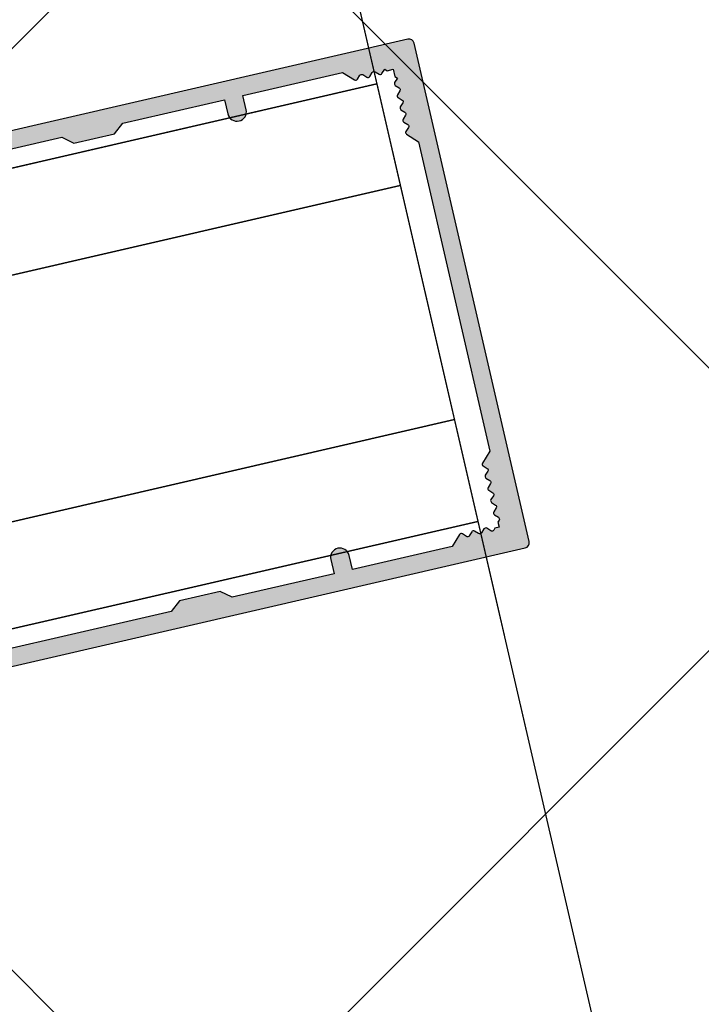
# Model space of a CAD drawing. Header units: centimetres. Extents: x -15121 to 17422, y -60492 to 0.
# Tile 33 of 256: x 1208.37 to 1214.9, y -30450.34 to -30440.92. Entities that reach past the tile are written whole.
import ezdxf

# ---------------------------------------------------------------- set-up
doc = ezdxf.new("R2010")
doc.units = ezdxf.units.CM
doc.header["$LTSCALE"] = 60
doc.linetypes.add('0', pattern=[0])
for name, color, linetype in [('AIKA sufity podwieszane', 8, 'Continuous'), ('AIKA wymiarowanie ogólne rzut2', 7, 'Continuous'), ('BSP podkonstrukcja', 8, 'Continuous'), ('RI-HATCH-P', 253, 'Continuous'), ('RI-PROFILE', 8, 'Continuous')]:
    doc.layers.add(name, color=color, linetype=linetype)
doc.styles.add('wymiar', font='txt.shx', dxfattribs={"width": 0.6})
doc.dimstyles.new('Dwudziestka', dxfattribs={"dimtxt": 7, "dimasz": 0.7, "dimexe": 5, "dimexo": 0, "dimgap": 2.5, "dimtad": 1, "dimtoh": 1, "dimdec": 3, "dimrnd": 0.5, "dimdsep": 46, "dimtxsty": 'wymiar', "dimblk": 'znacznik', "dimcen": 0, "dimdle": 5, "dimse1": 1, "dimse2": 1, "dimclrd": 256, "dimclre": 256, "dimclrt": 256, "dimadec": 0, "dimazin": 0, "dimtfac": 0.4, "dimtdec": 3, "dimtix": 1, "dimtofl": 0, "dimtmove": 2, "dimatfit": 3, "dimldrblk": 'znacznik', "dimfxl": 1, "dimtolj": 1, "dimarcsym": 0})

# ---------------------------------------------------------------- blocks, each defined once
blk = doc.blocks.new('0342524b')
at = {"layer": 'RI-PROFILE'}
for points in [[(2.52899999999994, 2.825999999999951, -0.5780385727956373), (2.529999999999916, 3.172999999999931), (2.795999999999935, 3.325999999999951, 0.5790137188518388), (2.795000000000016, 3.671999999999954), (2.52899999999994, 3.825999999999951, -0.5780385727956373), (2.529999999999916, 4.172999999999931), (2.795999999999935, 4.325999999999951, 0.5790137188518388), (2.795000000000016, 4.671999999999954), (2.52899999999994, 4.825999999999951, -0.5780385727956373), (2.529999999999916, 5.172999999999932), (2.795999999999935, 5.325999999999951, 0.5790137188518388), (2.795000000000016, 5.671999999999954), (2.52899999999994, 5.825999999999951, -0.5780385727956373), (2.529999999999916, 6.172999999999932), (2.795999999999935, 6.325999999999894, 0.5790137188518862), (2.795000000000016, 6.672000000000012), (2.529999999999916, 6.824999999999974, -0.5780385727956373), (2.530999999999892, 7.171999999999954), (2.796999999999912, 7.324999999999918, 0.5790137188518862), (2.795999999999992, 7.671000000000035), (2.529999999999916, 7.825999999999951, -0.5780385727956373), (2.530999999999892, 8.172999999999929), (2.796999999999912, 8.325999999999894, 0.5790137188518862), (2.795999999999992, 8.672000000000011), (2.529999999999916, 8.825999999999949, -0.5780385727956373), (2.530999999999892, 9.172999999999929), (2.796999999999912, 9.325999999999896, 0.5790137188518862), (2.795999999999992, 9.672000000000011), (2.529999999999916, 9.824999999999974, -0.5780385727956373), (2.530999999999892, 10.17199999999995), (2.796999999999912, 10.32499999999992, 0.5790137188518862), (2.795999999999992, 10.67100000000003), (2.529999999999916, 10.82599999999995, -0.5780385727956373), (2.530999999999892, 11.17299999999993), (2.796999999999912, 11.32599999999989, 0.5790137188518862), (2.795999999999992, 11.67200000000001), (2.529999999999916, 11.82599999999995, -0.5780385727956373), (2.530999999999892, 12.17299999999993), (2.796999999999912, 12.32599999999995, 0.2678428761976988), (2.896670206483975, 12.49871298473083), (2.896670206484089, 12.99999999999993, 0.414213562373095), (1.896670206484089, 13.99999999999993), (-1.905000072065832, 13.99999999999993, 0.414213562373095), (-2.905000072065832, 12.99999999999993), (-2.905000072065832, 12.88472731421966), (-2.538999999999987, 12.67399999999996, -0.5763692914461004), (-2.538999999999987, 12.32699999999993), (-2.805000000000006, 12.17299999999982, 0.5763692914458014), (-2.805000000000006, 11.82599999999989), (-2.538999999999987, 11.67299999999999, -0.5763692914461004), (-2.538999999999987, 11.32599999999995), (-2.805000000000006, 11.17299999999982, 0.5763692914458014), (-2.805000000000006, 10.82599999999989), (-2.538999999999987, 10.67299999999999, -0.5763692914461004), (-2.538999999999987, 10.32599999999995), (-2.805000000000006, 10.17299999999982, 0.5763692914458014), (-2.805000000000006, 9.825999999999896), (-2.538999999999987, 9.672999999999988, -0.5763692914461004), (-2.538999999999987, 9.325999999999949), (-2.805000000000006, 9.172999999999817, 0.5763692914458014), (-2.805000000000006, 8.825999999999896), (-2.538999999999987, 8.672999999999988, -0.5763692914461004), (-2.538999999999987, 8.32599999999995), (-2.805000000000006, 8.172999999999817, 0.5763692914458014), (-2.805000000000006, 7.825999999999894), (-2.538999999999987, 7.672999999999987, -0.5763692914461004), (-2.538999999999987, 7.325999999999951), (-2.805000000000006, 7.172999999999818, 0.5763692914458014), (-2.805000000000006, 6.825999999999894), (-2.538999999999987, 6.672999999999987, -0.5763692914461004), (-2.538999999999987, 6.325999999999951), (-2.805000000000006, 6.172999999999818, 0.5763692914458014), (-2.805000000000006, 5.825999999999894), (-2.538999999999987, 5.672999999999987, -0.5763692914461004), (-2.538999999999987, 5.325999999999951), (-2.805000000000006, 5.172999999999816, 0.5763692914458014), (-2.805000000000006, 4.825999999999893), (-2.538999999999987, 4.672999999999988, -0.5763692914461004), (-2.538999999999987, 4.325999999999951), (-2.805000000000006, 4.172999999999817, 0.5763692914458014), (-2.805000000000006, 3.825999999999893), (-2.538999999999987, 3.672999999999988, -0.5763692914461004), (-2.538999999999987, 3.325999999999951), (-2.805000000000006, 3.172999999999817, 0.5763692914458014), (-2.805000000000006, 2.825999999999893), (-2.538999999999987, 2.672999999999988, -0.5763692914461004), (-2.538999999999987, 2.325999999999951), (-2.805000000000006, 2.172999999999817, 0.5763692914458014), (-2.805000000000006, 1.825999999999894), (-2.538999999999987, 1.672999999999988, -0.5763692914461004), (-2.538999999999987, 1.325999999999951), (-2.805000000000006, 1.172999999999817, 0.5763692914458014), (-2.805000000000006, 0.8259999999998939), (-2.538999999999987, 0.6729999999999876, -0.5763692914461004), (-2.538999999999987, 0.3259999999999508), (-2.90500000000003, 0.114999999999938), (-2.90500000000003, -7.11e-14), (-4.600000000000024, -7.11e-14, -0.414213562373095), (-5.100000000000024, 0.4999999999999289), (-5.100000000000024, 14.14999999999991), (-15.5, 14.14999999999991), (-15.5, 12.54999999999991), (-14, 12.54999999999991), (-13.99999999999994, 11.64999999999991, -0.414213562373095), (-14.49999999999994, 11.14999999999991), (-17.26915163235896, 11.14999999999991), (-17.67315163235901, 11.84999999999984, -0.5775199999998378), (-17.50015163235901, 12.14999999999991), (-16.69999999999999, 12.14999999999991), (-16.69999999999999, 14.14999999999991), (-23.69999999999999, 14.14999999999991), (-23.69999999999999, 12.14999999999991), (-22.89984836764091, 12.14999999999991, -0.5775199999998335), (-22.72684836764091, 11.84999999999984), (-23.13084836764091, 11.14999999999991), (-24.5, 11.14999999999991, -0.4142000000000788), (-25, 11.64999999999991), (-24.99999999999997, 119.8499999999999, -0.4141999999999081), (-24.49999999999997, 120.3499999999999), (24.50000000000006, 120.3499999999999, -0.414199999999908), (25.00000000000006, 119.8499999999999), (25, 11.64999999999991, -0.4142000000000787), (24.5, 11.14999999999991), (23.13084836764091, 11.14999999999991), (22.72684836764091, 11.84999999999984, -0.5775199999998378), (22.89984836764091, 12.14999999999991), (23.69999999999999, 12.14999999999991), (23.69999999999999, 14.14999999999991), (16.69999999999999, 14.14999999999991), (16.69999999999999, 12.14999999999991), (17.50015163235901, 12.14999999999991, -0.5775199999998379), (17.67315163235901, 11.84999999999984), (17.26915163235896, 11.14999999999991), (14.49999999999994, 11.14999999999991, -0.414213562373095), (13.99999999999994, 11.64999999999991), (14, 12.54999999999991), (15.5, 12.54999999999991), (15.5, 14.14999999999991), (5.099999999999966, 14.14999999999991), (5.099999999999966, 0.4999999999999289, -0.414213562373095), (4.599999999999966, -7.11e-14), (2.894999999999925, -7.11e-14), (2.894999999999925, 0.6139999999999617), (2.52899999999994, 0.8259999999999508, -0.5780385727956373), (2.529999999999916, 1.172999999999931), (2.795999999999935, 1.325999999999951, 0.5790137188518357), (2.795000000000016, 1.671999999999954), (2.52899999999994, 1.825999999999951, -0.5780385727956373), (2.529999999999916, 2.172999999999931), (2.795999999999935, 2.325999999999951, 0.5790137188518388), (2.795000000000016, 2.672000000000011)], [(-21.84142135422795, 118.0085786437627), (-21.99999999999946, 117.85), (-22.49999999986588, 117.85), (-22.49999999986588, 117.449999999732), (-22.65857864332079, 117.2914213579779, 0.4142135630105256), (-22.65857864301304, 117.0085786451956), (-22.34142135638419, 116.6914213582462, -0.4142135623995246), (-22.34142135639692, 116.4085786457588), (-22.6585786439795, 116.0914213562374, 0.4142135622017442), (-22.65857864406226, 115.8085786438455), (-22.34142135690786, 115.4914213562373, -0.4142135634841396), (-22.34142135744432, 115.2085786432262), (-22.65857864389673, 114.8914213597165, 0.4142135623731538), (-22.65857864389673, 114.608578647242), (-22.3414213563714, 114.2914213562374, -0.4142135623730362), (-22.3414213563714, 114.0085786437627), (-23.29999999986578, 113.05), (-23.29999999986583, 103.2499999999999), (-21.89999999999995, 103.2499999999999, -0.9994442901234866), (-21.89900000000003, 101.45), (-23.29999999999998, 101.4499999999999), (-23.29999999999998, 91.44999999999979), (-22.5, 90.44999999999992), (-22.5, 86.44999999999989), (-23.29999999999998, 85.44999999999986), (-23.30000000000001, 31.99999999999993), (-22.50000000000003, 30.99999999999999), (-22.50000000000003, 26.99999999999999), (-23.30000000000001, 25.99999999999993), (-23.30000000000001, 15.99999999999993), (23.30000000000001, 15.99999999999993), (23.30000000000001, 25.99999999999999), (22.5, 26.99999999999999), (22.5, 30.99999999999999), (23.30000000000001, 31.99999999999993), (23.30000000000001, 85.44999999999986), (22.50000000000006, 86.44999999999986), (22.50000000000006, 90.44999999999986), (23.30000000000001, 91.44999999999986), (23.30000000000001, 101.4499999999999), (21.89900000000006, 101.4499999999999, -0.9994442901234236), (21.90000000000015, 103.2499999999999), (23.30000000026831, 103.2499999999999), (23.3000000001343, 113.0499999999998), (22.34142135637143, 114.0085786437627, -0.4142135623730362), (22.34142135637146, 114.2914213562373), (22.65857864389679, 114.6085786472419, 0.4142135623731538), (22.65857864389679, 114.8914213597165), (22.34142135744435, 115.2085786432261, -0.4142135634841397), (22.34142135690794, 115.4914213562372), (22.65857864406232, 115.8085786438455, 0.4142135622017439), (22.65857864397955, 116.0914213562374), (22.34142135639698, 116.4085786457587, -0.4142135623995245), (22.34142135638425, 116.6914213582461), (22.70000000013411, 117.05), (22.50000000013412, 117.25), (22.50000000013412, 117.85), (21.79999999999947, 117.85), (21.59999999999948, 118.05), (21.24142135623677, 117.6914213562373, -0.414213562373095), (20.95857864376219, 117.6914213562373), (20.64142135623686, 118.0085786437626, 0.4142135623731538), (20.35857864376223, 118.0085786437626), (20.04142135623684, 117.6914213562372, -0.4142135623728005), (19.75857864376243, 117.6914213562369), (19.44142135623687, 118.0085786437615, 0.4142135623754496), (19.15857864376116, 118.0085786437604), (18.84142135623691, 117.6914213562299, -0.4142135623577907), (18.55857864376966, 117.6914213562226), (18.24142135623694, 118.0085786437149, 0.4142135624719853), (17.95857864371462, 118.0085786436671), (17.64142135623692, 117.6914213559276, -0.4142135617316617), (17.35857864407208, 117.6914213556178), (17.04142135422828, 118.0085786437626, 0.4142135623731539), (16.7585786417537, 118.0085786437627), (16.44142135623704, 117.6914213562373, -0.414213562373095), (16.15857864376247, 117.6914213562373), (15.19999999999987, 118.6499999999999), (-15.19999999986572, 118.6499999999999), (-16.15857864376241, 117.6914213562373, -0.414213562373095), (-16.44142135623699, 117.6914213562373), (-16.75857864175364, 118.0085786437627, 0.414213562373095), (-17.04142135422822, 118.0085786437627), (-17.35857864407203, 117.6914213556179, -0.4142135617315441), (-17.64142135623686, 117.6914213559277), (-17.95857864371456, 118.0085786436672, 0.4142135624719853), (-18.24142135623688, 118.0085786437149), (-18.55857864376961, 117.6914213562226, -0.4142135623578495), (-18.84142135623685, 117.69142135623), (-19.1585786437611, 118.0085786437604, 0.4142135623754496), (-19.44142135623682, 118.0085786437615), (-19.75857864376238, 117.691421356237, -0.414213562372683), (-20.04142135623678, 117.6914213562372), (-20.35857864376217, 118.0085786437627, 0.4142135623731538), (-20.6414213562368, 118.0085786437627), (-20.95857864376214, 117.6914213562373, -0.414213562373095), (-21.24142135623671, 117.6914213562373), (-21.55857864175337, 118.0085786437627, 0.414213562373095)]]:
    blk.add_lwpolyline(points, format="xyb", close=True, dxfattribs=at)
blk = doc.blocks.new('0342524')
at = {"layer": 'RI-HATCH-P'}
h = blk.add_hatch(color=256, dxfattribs=at)
edge = h.paths.add_edge_path()
edge.add_arc((2.629431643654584, 2.999212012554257), 0.2002221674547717, 119.77574523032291, 239.8940206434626, ccw=False)
edge.add_line((2.529999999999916, 3.172999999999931), (2.795999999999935, 3.325999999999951))
edge.add_arc((2.696192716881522, 3.498712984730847), 0.1994774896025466, 300.0227342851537, 60.30845426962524)
edge.add_line((2.795000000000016, 3.671999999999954), (2.52899999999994, 3.825999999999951))
edge.add_arc((2.629431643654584, 3.999212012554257), 0.2002221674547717, 119.77574523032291, 239.8940206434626, ccw=False)
edge.add_line((2.529999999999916, 4.172999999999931), (2.795999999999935, 4.325999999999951))
edge.add_arc((2.696192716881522, 4.498712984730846), 0.1994774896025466, 300.0227342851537, 60.30845426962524)
edge.add_line((2.795000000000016, 4.671999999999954), (2.52899999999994, 4.825999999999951))
edge.add_arc((2.629431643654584, 4.999212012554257), 0.2002221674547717, 119.77574523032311, 239.89402064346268, ccw=False)
edge.add_line((2.529999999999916, 5.172999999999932), (2.795999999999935, 5.325999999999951))
edge.add_arc((2.696192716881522, 5.498712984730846), 0.1994774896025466, 300.0227342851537, 60.30845426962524)
edge.add_line((2.795000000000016, 5.671999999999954), (2.52899999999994, 5.825999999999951))
edge.add_arc((2.629431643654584, 5.999212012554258), 0.2002221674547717, 119.77574523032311, 239.89402064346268, ccw=False)
edge.add_line((2.529999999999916, 6.172999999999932), (2.795999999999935, 6.325999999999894))
edge.add_arc((2.696192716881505, 6.498712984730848), 0.1994774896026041, 300.0227342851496, 60.30845426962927)
edge.add_line((2.795000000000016, 6.672000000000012), (2.529999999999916, 6.824999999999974))
edge.add_arc((2.630431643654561, 6.998212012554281), 0.2002221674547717, 119.77574523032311, 239.89402064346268, ccw=False)
edge.add_line((2.530999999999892, 7.171999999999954), (2.796999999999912, 7.324999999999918))
edge.add_arc((2.697192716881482, 7.497712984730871), 0.1994774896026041, 300.0227342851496, 60.30845426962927)
edge.add_line((2.795999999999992, 7.671000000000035), (2.529999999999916, 7.825999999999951))
edge.add_arc((2.630431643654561, 7.999212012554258), 0.2002221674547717, 119.77574523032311, 239.89402064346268, ccw=False)
edge.add_line((2.530999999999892, 8.172999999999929), (2.796999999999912, 8.325999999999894))
edge.add_arc((2.697192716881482, 8.498712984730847), 0.1994774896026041, 300.0227342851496, 60.30845426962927)
edge.add_line((2.795999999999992, 8.672000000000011), (2.529999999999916, 8.825999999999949))
edge.add_arc((2.630431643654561, 8.999212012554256), 0.2002221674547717, 119.7757452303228, 239.8940206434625, ccw=False)
edge.add_line((2.530999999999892, 9.172999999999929), (2.796999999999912, 9.325999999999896))
edge.add_arc((2.697192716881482, 9.498712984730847), 0.1994774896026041, 300.0227342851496, 60.30845426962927)
edge.add_line((2.795999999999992, 9.672000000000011), (2.529999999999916, 9.824999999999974))
edge.add_arc((2.630431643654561, 9.99821201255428), 0.2002221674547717, 119.7757452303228, 239.8940206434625, ccw=False)
edge.add_line((2.530999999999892, 10.17199999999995), (2.796999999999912, 10.32499999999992))
edge.add_arc((2.697192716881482, 10.49771298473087), 0.1994774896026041, 300.0227342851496, 60.30845426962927)
edge.add_line((2.795999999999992, 10.67100000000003), (2.529999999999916, 10.82599999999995))
edge.add_arc((2.630431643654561, 10.99921201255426), 0.2002221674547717, 119.7757452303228, 239.8940206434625, ccw=False)
edge.add_line((2.530999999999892, 11.17299999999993), (2.796999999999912, 11.32599999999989))
edge.add_arc((2.697192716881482, 11.49871298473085), 0.1994774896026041, 300.0227342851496, 60.30845426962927)
edge.add_line((2.795999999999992, 11.67200000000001), (2.529999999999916, 11.82599999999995))
edge.add_arc((2.630431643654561, 11.99921201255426), 0.2002221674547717, 119.7757452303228, 239.8940206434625, ccw=False)
edge.add_line((2.530999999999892, 12.17299999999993), (2.796999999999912, 12.32599999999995))
edge.add_arc((2.697192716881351, 12.49871298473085), 0.1994774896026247, 300.0227342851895, 359.9999999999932)
edge.add_line((2.896670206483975, 12.49871298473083), (2.896670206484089, 12.99999999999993))
edge.add_arc((1.896670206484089, 12.99999999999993), 1, 0, 90)
edge.add_line((1.896670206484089, 13.99999999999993), (-1.905000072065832, 13.99999999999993))
edge.add_arc((-1.905000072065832, 12.99999999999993), 1, 90, 180)
edge.add_line((-2.905000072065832, 12.99999999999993), (-2.905000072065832, 12.88472731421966))
edge.add_line((-2.905000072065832, 12.88472731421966), (-2.538999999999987, 12.67399999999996))
edge.add_arc((-2.639511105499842, 12.50049999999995), 0.2005111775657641, 300.0843446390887, 59.91565536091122, ccw=False)
edge.add_line((-2.538999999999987, 12.32699999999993), (-2.805000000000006, 12.17299999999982))
edge.add_arc((-2.704488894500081, 11.99949999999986), 0.2005111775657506, 120.0843446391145, 239.9156553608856)
edge.add_line((-2.805000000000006, 11.82599999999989), (-2.538999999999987, 11.67299999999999))
edge.add_arc((-2.639511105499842, 11.49949999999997), 0.2005111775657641, 300.0843446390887, 59.91565536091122, ccw=False)
edge.add_line((-2.538999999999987, 11.32599999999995), (-2.805000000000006, 11.17299999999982))
edge.add_arc((-2.704488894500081, 10.99949999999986), 0.2005111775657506, 120.0843446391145, 239.9156553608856)
edge.add_line((-2.805000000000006, 10.82599999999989), (-2.538999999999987, 10.67299999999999))
edge.add_arc((-2.639511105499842, 10.49949999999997), 0.2005111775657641, 300.0843446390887, 59.91565536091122, ccw=False)
edge.add_line((-2.538999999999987, 10.32599999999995), (-2.805000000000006, 10.17299999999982))
edge.add_arc((-2.704488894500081, 9.999499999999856), 0.2005111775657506, 120.0843446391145, 239.9156553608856)
edge.add_line((-2.805000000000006, 9.825999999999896), (-2.538999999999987, 9.672999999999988))
edge.add_arc((-2.639511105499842, 9.499499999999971), 0.2005111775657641, 300.0843446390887, 59.91565536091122, ccw=False)
edge.add_line((-2.538999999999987, 9.325999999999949), (-2.805000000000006, 9.172999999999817))
edge.add_arc((-2.704488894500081, 8.999499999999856), 0.2005111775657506, 120.0843446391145, 239.9156553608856)
edge.add_line((-2.805000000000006, 8.825999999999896), (-2.538999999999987, 8.672999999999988))
edge.add_arc((-2.639511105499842, 8.499499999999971), 0.2005111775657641, 300.0843446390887, 59.91565536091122, ccw=False)
edge.add_line((-2.538999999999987, 8.32599999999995), (-2.805000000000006, 8.172999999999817))
edge.add_arc((-2.704488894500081, 7.999499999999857), 0.2005111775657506, 120.0843446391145, 239.9156553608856)
edge.add_line((-2.805000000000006, 7.825999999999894), (-2.538999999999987, 7.672999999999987))
edge.add_arc((-2.639511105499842, 7.499499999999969), 0.2005111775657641, 300.0843446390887, 59.91565536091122, ccw=False)
edge.add_line((-2.538999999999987, 7.325999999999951), (-2.805000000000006, 7.172999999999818))
edge.add_arc((-2.704488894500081, 6.999499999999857), 0.2005111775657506, 120.0843446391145, 239.9156553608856)
edge.add_line((-2.805000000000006, 6.825999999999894), (-2.538999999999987, 6.672999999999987))
edge.add_arc((-2.639511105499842, 6.499499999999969), 0.2005111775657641, 300.0843446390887, 59.91565536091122, ccw=False)
edge.add_line((-2.538999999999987, 6.325999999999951), (-2.805000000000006, 6.172999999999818))
edge.add_arc((-2.704488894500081, 5.999499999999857), 0.2005111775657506, 120.0843446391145, 239.9156553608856)
edge.add_line((-2.805000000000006, 5.825999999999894), (-2.538999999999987, 5.672999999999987))
edge.add_arc((-2.639511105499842, 5.499499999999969), 0.2005111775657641, 300.0843446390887, 59.91565536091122, ccw=False)
edge.add_line((-2.538999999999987, 5.325999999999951), (-2.805000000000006, 5.172999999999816))
edge.add_arc((-2.704488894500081, 4.999499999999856), 0.2005111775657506, 120.0843446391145, 239.9156553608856)
edge.add_line((-2.805000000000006, 4.825999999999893), (-2.538999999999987, 4.672999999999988))
edge.add_arc((-2.639511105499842, 4.499499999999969), 0.2005111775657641, 300.0843446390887, 59.91565536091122, ccw=False)
edge.add_line((-2.538999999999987, 4.325999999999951), (-2.805000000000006, 4.172999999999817))
edge.add_arc((-2.704488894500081, 3.999499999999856), 0.2005111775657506, 120.0843446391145, 239.9156553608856)
edge.add_line((-2.805000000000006, 3.825999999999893), (-2.538999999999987, 3.672999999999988))
edge.add_arc((-2.639511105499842, 3.499499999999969), 0.2005111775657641, 300.0843446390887, 59.91565536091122, ccw=False)
edge.add_line((-2.538999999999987, 3.325999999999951), (-2.805000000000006, 3.172999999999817))
edge.add_arc((-2.704488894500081, 2.999499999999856), 0.2005111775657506, 120.0843446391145, 239.9156553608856)
edge.add_line((-2.805000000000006, 2.825999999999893), (-2.538999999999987, 2.672999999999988))
edge.add_arc((-2.639511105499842, 2.499499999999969), 0.2005111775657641, 300.0843446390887, 59.91565536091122, ccw=False)
edge.add_line((-2.538999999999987, 2.325999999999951), (-2.805000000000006, 2.172999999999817))
edge.add_arc((-2.704488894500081, 1.999499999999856), 0.2005111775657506, 120.0843446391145, 239.9156553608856)
edge.add_line((-2.805000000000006, 1.825999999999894), (-2.538999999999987, 1.672999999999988))
edge.add_arc((-2.639511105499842, 1.499499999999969), 0.2005111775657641, 300.0843446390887, 59.91565536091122, ccw=False)
edge.add_line((-2.538999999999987, 1.325999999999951), (-2.805000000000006, 1.172999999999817))
edge.add_arc((-2.704488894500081, 0.9994999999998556), 0.2005111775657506, 120.0843446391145, 239.9156553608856)
edge.add_line((-2.805000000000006, 0.8259999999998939), (-2.538999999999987, 0.6729999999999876))
edge.add_arc((-2.639511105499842, 0.4994999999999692), 0.2005111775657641, 300.0843446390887, 59.91565536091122, ccw=False)
edge.add_line((-2.538999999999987, 0.3259999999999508), (-2.90500000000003, 0.114999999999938))
edge.add_line((-2.90500000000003, 0.114999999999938), (-2.90500000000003, -7.109590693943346e-14))
edge.add_line((-2.90500000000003, -7.11e-14), (-4.600000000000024, -7.11e-14))
edge.add_arc((-4.600000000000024, 0.4999999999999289), 0.5, 180, 270, ccw=False)
edge.add_line((-5.100000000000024, 0.4999999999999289), (-5.100000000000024, 14.14999999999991))
edge.add_line((-5.100000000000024, 14.14999999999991), (-15.5, 14.14999999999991))
edge.add_line((-15.5, 14.14999999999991), (-15.5, 12.54999999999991))
edge.add_line((-15.5, 12.54999999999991), (-14, 12.54999999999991))
edge.add_line((-14, 12.54999999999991), (-13.99999999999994, 11.64999999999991))
edge.add_arc((-14.49999999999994, 11.64999999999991), 0.5, 270, 360, ccw=False)
edge.add_line((-14.49999999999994, 11.14999999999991), (-17.26915163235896, 11.14999999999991))
edge.add_line((-17.26915163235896, 11.14999999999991), (-17.67315163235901, 11.84999999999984))
edge.add_arc((-17.50009999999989, 11.95008855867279), 0.1999114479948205, 90.01479813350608, 210.0439705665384, ccw=False)
edge.add_line((-17.50015163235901, 12.14999999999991), (-16.69999999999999, 12.14999999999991))
edge.add_line((-16.69999999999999, 12.14999999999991), (-16.69999999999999, 14.14999999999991))
edge.add_line((-16.69999999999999, 14.14999999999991), (-23.69999999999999, 14.14999999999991))
edge.add_line((-23.69999999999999, 14.14999999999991), (-23.69999999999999, 12.14999999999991))
edge.add_line((-23.69999999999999, 12.14999999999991), (-22.89984836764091, 12.14999999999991))
edge.add_arc((-22.89990000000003, 11.95008855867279), 0.1999114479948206, 329.95602943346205, 89.98520186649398, ccw=False)
edge.add_line((-22.72684836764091, 11.84999999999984), (-23.13084836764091, 11.14999999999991))
edge.add_line((-23.13084836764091, 11.14999999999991), (-24.5, 11.14999999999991))
edge.add_arc((-24.49998842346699, 11.65001157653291), 0.5000115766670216, 180.0013265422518, 269.99867345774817, ccw=False)
edge.add_line((-25, 11.64999999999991), (-24.99999999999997, 119.8499999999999))
edge.add_arc((-24.49998842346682, 119.8499884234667), 0.5000115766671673, 90.00132654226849, 179.9986734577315, ccw=False)
edge.add_line((-24.49999999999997, 120.3499999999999), (24.50000000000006, 120.3499999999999))
edge.add_arc((24.4999884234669, 119.8499884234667), 0.5000115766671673, 0.0013265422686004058, 89.99867345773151, ccw=False)
edge.add_line((25.00000000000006, 119.8499999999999), (25, 11.64999999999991))
edge.add_arc((24.49998842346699, 11.65001157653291), 0.5000115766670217, 270.0013265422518, 359.99867345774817, ccw=False)
edge.add_line((24.5, 11.14999999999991), (23.13084836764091, 11.14999999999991))
edge.add_line((23.13084836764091, 11.14999999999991), (22.72684836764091, 11.84999999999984))
edge.add_arc((22.89990000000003, 11.95008855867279), 0.1999114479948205, 90.01479813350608, 210.0439705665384, ccw=False)
edge.add_line((22.89984836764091, 12.14999999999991), (23.69999999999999, 12.14999999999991))
edge.add_line((23.69999999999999, 12.14999999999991), (23.69999999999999, 14.14999999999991))
edge.add_line((23.69999999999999, 14.14999999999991), (16.69999999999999, 14.14999999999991))
edge.add_line((16.69999999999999, 14.14999999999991), (16.69999999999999, 12.14999999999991))
edge.add_line((16.69999999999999, 12.14999999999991), (17.50015163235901, 12.14999999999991))
edge.add_arc((17.50009999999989, 11.95008855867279), 0.1999114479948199, 329.95602943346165, 89.98520186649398, ccw=False)
edge.add_line((17.67315163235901, 11.84999999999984), (17.26915163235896, 11.14999999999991))
edge.add_line((17.26915163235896, 11.14999999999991), (14.49999999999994, 11.14999999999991))
edge.add_arc((14.49999999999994, 11.64999999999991), 0.5, 180, 270, ccw=False)
edge.add_line((13.99999999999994, 11.64999999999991), (14, 12.54999999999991))
edge.add_line((14, 12.54999999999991), (15.5, 12.54999999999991))
edge.add_line((15.5, 12.54999999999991), (15.5, 14.14999999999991))
edge.add_line((15.5, 14.14999999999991), (5.099999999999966, 14.14999999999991))
edge.add_line((5.099999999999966, 14.14999999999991), (5.099999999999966, 0.4999999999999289))
edge.add_arc((4.599999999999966, 0.4999999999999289), 0.5, 270, 360, ccw=False)
edge.add_line((4.599999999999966, -7.11e-14), (2.894999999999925, -7.11e-14))
edge.add_line((2.894999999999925, -7.11e-14), (2.894999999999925, 0.6139999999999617))
edge.add_line((2.894999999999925, 0.6139999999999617), (2.52899999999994, 0.8259999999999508))
edge.add_arc((2.629431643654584, 0.9992120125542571), 0.2002221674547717, 119.77574523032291, 239.89402064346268, ccw=False)
edge.add_line((2.529999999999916, 1.172999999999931), (2.795999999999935, 1.325999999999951))
edge.add_arc((2.69619271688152, 1.498712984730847), 0.1994774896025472, 300.022734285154, 60.30845426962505)
edge.add_line((2.795000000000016, 1.671999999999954), (2.52899999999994, 1.825999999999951))
edge.add_arc((2.629431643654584, 1.999212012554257), 0.2002221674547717, 119.77574523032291, 239.89402064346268, ccw=False)
edge.add_line((2.529999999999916, 2.172999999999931), (2.795999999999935, 2.325999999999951))
edge.add_arc((2.696192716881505, 2.498712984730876), 0.1994774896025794, 300.0227342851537, 60.30845426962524)
edge.add_line((2.795000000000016, 2.672000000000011), (2.52899999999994, 2.825999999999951))
edge = h.paths.add_edge_path(flags=0)
edge.add_line((-21.84142135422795, 118.0085786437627), (-21.99999999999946, 117.85))
edge.add_line((-21.99999999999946, 117.85), (-22.49999999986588, 117.85))
edge.add_line((-22.49999999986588, 117.85), (-22.49999999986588, 117.449999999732))
edge.add_line((-22.49999999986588, 117.449999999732), (-22.65857864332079, 117.2914213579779))
edge.add_arc((-22.51715728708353, 117.1500000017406), 0.1999999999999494, 134.9999999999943, 225.0000001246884)
edge.add_line((-22.65857864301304, 117.0085786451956), (-22.34142135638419, 116.6914213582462))
edge.add_arc((-22.4828427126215, 116.5500000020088), 0.2000000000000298, 314.99999999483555, 45.000000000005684, ccw=False)
edge.add_line((-22.34142135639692, 116.4085786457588), (-22.6585786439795, 116.0914213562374))
edge.add_arc((-22.51715728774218, 115.9500000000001), 0.2000000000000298, 134.9999999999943, 224.9999999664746)
edge.add_line((-22.65857864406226, 115.8085786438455), (-22.34142135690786, 115.4914213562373))
edge.add_arc((-22.48284271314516, 115.35), 0.1999999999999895, 314.9999997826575, 45, ccw=False)
edge.add_line((-22.34142135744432, 115.2085786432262), (-22.65857864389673, 114.8914213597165))
edge.add_arc((-22.51715728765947, 114.7500000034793), 0.1999999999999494, 134.9999999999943, 225.0000000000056)
edge.add_line((-22.65857864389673, 114.608578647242), (-22.3414213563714, 114.2914213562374))
edge.add_arc((-22.48284271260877, 114.15), 0.20000000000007, 315.0000000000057, 44.999999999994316, ccw=False)
edge.add_line((-22.3414213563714, 114.0085786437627), (-23.29999999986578, 113.05))
edge.add_line((-23.29999999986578, 113.05), (-23.29999999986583, 103.2499999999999))
edge.add_line((-23.29999999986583, 103.2499999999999), (-21.89999999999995, 103.2499999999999))
edge.add_arc((-21.90000027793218, 102.3499997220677), 0.9000002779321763, 270.063679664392, 89.99998230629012, ccw=False)
edge.add_line((-21.89900000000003, 101.45), (-23.29999999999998, 101.4499999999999))
edge.add_line((-23.29999999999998, 101.4499999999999), (-23.29999999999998, 91.44999999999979))
edge.add_line((-23.29999999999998, 91.44999999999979), (-22.5, 90.44999999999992))
edge.add_line((-22.5, 90.44999999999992), (-22.5, 86.44999999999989))
edge.add_line((-22.5, 86.44999999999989), (-23.29999999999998, 85.44999999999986))
edge.add_line((-23.29999999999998, 85.44999999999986), (-23.30000000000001, 31.99999999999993))
edge.add_line((-23.30000000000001, 31.99999999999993), (-22.50000000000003, 30.99999999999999))
edge.add_line((-22.50000000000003, 30.99999999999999), (-22.50000000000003, 26.99999999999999))
edge.add_line((-22.50000000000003, 26.99999999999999), (-23.30000000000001, 25.99999999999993))
edge.add_line((-23.30000000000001, 25.99999999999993), (-23.30000000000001, 15.99999999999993))
edge.add_line((-23.30000000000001, 15.99999999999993), (23.30000000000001, 15.99999999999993))
edge.add_line((23.30000000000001, 15.99999999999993), (23.30000000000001, 25.99999999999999))
edge.add_line((23.30000000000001, 25.99999999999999), (22.5, 26.99999999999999))
edge.add_line((22.5, 26.99999999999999), (22.5, 30.99999999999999))
edge.add_line((22.5, 30.99999999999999), (23.30000000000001, 31.99999999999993))
edge.add_line((23.30000000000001, 31.99999999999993), (23.30000000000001, 85.44999999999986))
edge.add_line((23.30000000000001, 85.44999999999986), (22.50000000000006, 86.44999999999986))
edge.add_line((22.50000000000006, 86.44999999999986), (22.50000000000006, 90.44999999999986))
edge.add_line((22.50000000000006, 90.44999999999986), (23.30000000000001, 91.44999999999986))
edge.add_line((23.30000000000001, 91.44999999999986), (23.30000000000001, 101.4499999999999))
edge.add_line((23.30000000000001, 101.4499999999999), (21.89900000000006, 101.4499999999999))
edge.add_arc((21.90000027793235, 102.3499997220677), 0.9000002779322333, 90.000017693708, 269.9363203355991, ccw=False)
edge.add_line((21.90000000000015, 103.2499999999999), (23.30000000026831, 103.2499999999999))
edge.add_line((23.30000000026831, 103.2499999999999), (23.3000000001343, 113.0499999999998))
edge.add_line((23.3000000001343, 113.0499999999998), (22.34142135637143, 114.0085786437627))
edge.add_arc((22.48284271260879, 114.15), 0.2000000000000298, 135, 224.9999999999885, ccw=False)
edge.add_line((22.34142135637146, 114.2914213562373), (22.65857864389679, 114.6085786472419))
edge.add_arc((22.51715728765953, 114.7500000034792), 0.1999999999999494, 314.9999999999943, 45.0000000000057)
edge.add_line((22.65857864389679, 114.8914213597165), (22.34142135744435, 115.2085786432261))
edge.add_arc((22.48284271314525, 115.3499999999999), 0.2000000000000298, 134.9999999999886, 225.000000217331, ccw=False)
edge.add_line((22.34142135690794, 115.4914213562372), (22.65857864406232, 115.8085786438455))
edge.add_arc((22.51715728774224, 115.95), 0.2000000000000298, 315.0000000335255, 45.0000000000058)
edge.add_line((22.65857864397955, 116.0914213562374), (22.34142135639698, 116.4085786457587))
edge.add_arc((22.48284271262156, 116.5500000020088), 0.2000000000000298, 134.9999999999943, 225.0000000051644, ccw=False)
edge.add_line((22.34142135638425, 116.6914213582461), (22.70000000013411, 117.05))
edge.add_line((22.70000000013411, 117.05), (22.50000000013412, 117.25))
edge.add_line((22.50000000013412, 117.25), (22.50000000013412, 117.85))
edge.add_line((22.50000000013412, 117.85), (21.79999999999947, 117.85))
edge.add_line((21.79999999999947, 117.85), (21.59999999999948, 118.05))
edge.add_line((21.59999999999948, 118.05), (21.24142135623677, 117.6914213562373))
edge.add_arc((21.09999999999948, 117.8328427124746), 0.1999999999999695, 225, 315, ccw=False)
edge.add_line((20.95857864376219, 117.6914213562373), (20.64142135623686, 118.0085786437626))
edge.add_arc((20.49999999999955, 117.8671572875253), 0.1999999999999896, 44.99999999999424, 135.0000000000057)
edge.add_line((20.35857864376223, 118.0085786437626), (20.04142135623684, 117.6914213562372))
edge.add_arc((19.89999999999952, 117.8328427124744), 0.1999999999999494, 225.0000000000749, 315.0000000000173, ccw=False)
edge.add_line((19.75857864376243, 117.6914213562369), (19.44142135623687, 118.0085786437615))
edge.add_arc((19.29999999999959, 117.8671572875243), 0.1999999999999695, 45, 135.0000000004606)
edge.add_line((19.15857864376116, 118.0085786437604), (18.84142135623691, 117.6914213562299))
edge.add_arc((18.69999999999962, 117.8328427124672), 0.2000000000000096, 225.0000000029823, 314.99999999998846, ccw=False)
edge.add_line((18.55857864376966, 117.6914213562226), (18.24142135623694, 118.0085786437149))
edge.add_arc((18.09999999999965, 117.8671572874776), 0.1999999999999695, 45, 135.0000000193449)
edge.add_line((17.95857864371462, 118.0085786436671), (17.64142135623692, 117.6914213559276))
edge.add_arc((17.4999999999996, 117.8328427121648), 0.1999999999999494, 225.0000001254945, 315.0000000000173, ccw=False)
edge.add_line((17.35857864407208, 117.6914213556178), (17.04142135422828, 118.0085786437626))
edge.add_arc((16.89999999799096, 117.8671572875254), 0.1999999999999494, 44.99999999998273, 134.9999999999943)
edge.add_line((16.7585786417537, 118.0085786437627), (16.44142135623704, 117.6914213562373))
edge.add_arc((16.29999999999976, 117.8328427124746), 0.1999999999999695, 225, 315, ccw=False)
edge.add_line((16.15857864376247, 117.6914213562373), (15.19999999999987, 118.6499999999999))
edge.add_line((15.19999999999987, 118.6499999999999), (-15.19999999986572, 118.6499999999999))
edge.add_line((-15.19999999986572, 118.6499999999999), (-16.15857864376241, 117.6914213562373))
edge.add_arc((-16.2999999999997, 117.8328427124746), 0.1999999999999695, 225, 315, ccw=False)
edge.add_line((-16.44142135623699, 117.6914213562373), (-16.75857864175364, 118.0085786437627))
edge.add_arc((-16.89999999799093, 117.8671572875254), 0.1999999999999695, 45, 135)
edge.add_line((-17.04142135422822, 118.0085786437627), (-17.35857864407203, 117.6914213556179))
edge.add_arc((-17.49999999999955, 117.8328427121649), 0.1999999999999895, 224.9999999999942, 314.99999987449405, ccw=False)
edge.add_line((-17.64142135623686, 117.6914213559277), (-17.95857864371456, 118.0085786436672))
edge.add_arc((-18.0999999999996, 117.8671572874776), 0.1999999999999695, 44.99999998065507, 135)
edge.add_line((-18.24142135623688, 118.0085786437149), (-18.55857864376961, 117.6914213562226))
edge.add_arc((-18.69999999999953, 117.8328427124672), 0.1999999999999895, 224.9999999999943, 314.9999999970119, ccw=False)
edge.add_line((-18.84142135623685, 117.69142135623), (-19.1585786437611, 118.0085786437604))
edge.add_arc((-19.29999999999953, 117.8671572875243), 0.1999999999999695, 44.99999999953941, 135)
edge.add_line((-19.44142135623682, 118.0085786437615), (-19.75857864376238, 117.691421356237))
edge.add_arc((-19.89999999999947, 117.8328427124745), 0.1999999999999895, 224.9999999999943, 314.99999999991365, ccw=False)
edge.add_line((-20.04142135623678, 117.6914213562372), (-20.35857864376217, 118.0085786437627))
edge.add_arc((-20.49999999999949, 117.8671572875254), 0.1999999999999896, 44.99999999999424, 135.0000000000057)
edge.add_line((-20.6414213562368, 118.0085786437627), (-20.95857864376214, 117.6914213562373))
edge.add_arc((-21.09999999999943, 117.8328427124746), 0.1999999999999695, 225, 315, ccw=False)
edge.add_line((-21.24142135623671, 117.6914213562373), (-21.55857864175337, 118.0085786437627))
edge.add_arc((-21.69999999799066, 117.8671572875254), 0.1999999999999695, 45, 135)
blk.add_blockref('0342524b', (0, 0))
blk = doc.blocks.new('słupek fasady cw50x109.2')
at = {"layer": 'RI-PROFILE', "linetype": '0', "xscale": 0.1, "yscale": 0.1, "zscale": 0.1, "rotation": 89.99999999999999}
blk.add_blockref('0342524', (12.03499999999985, 0), dxfattribs=at)
blk = doc.blocks.new('znacznik')
at = {"color": 0}
for points in [[(0, -5), (0, 5)], [(-4, 0), (4, 0)]]:
    blk.add_lwpolyline(points, dxfattribs=at)
at = {"color": 1}
blk.add_lwpolyline([(-2.121320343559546, -2.121320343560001), (2.121320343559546, 2.121320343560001)], dxfattribs=at)
blk = doc.blocks.new('*D7276')
at = {"layer": 'AIKA wymiarowanie ogólne rzut2', "lineweight": -2, "transparency": 16777216}
blk.add_line((1331.903246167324, -30726.27753719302), (1118.755009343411, -29802.96018737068), dxfattribs=at)
at = {"layer": 'Defpoints', "color": 0, "transparency": 16777216}
for p in [(1118.597555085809, -29802.27812567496), (1090.734904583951, -29808.71023141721), (1304.198049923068, -30733.39170463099)]:
    blk.add_point(p, dxfattribs=at)
at = {"layer": 'AIKA wymiarowanie ogólne rzut2', "lineweight": -2, "transparency": 16777216, "xscale": 0.7, "yscale": 0.7, "zscale": 0.7}
for p, rotation in [((1118.597555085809, -29802.27812567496), 102.999035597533), ((1332.060700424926, -30726.95959888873), 282.999035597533)]:
    blk.add_blockref('znacznik', p, dxfattribs=dict(at, rotation=rotation))
at = {"layer": 'AIKA wymiarowanie ogólne rzut2', "transparency": 16777216, "insert": (1231.175370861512, -30263.26925435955), "char_height": 7, "attachment_point": 5, "rotation": 282.99903559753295, "style": 'wymiar'}
blk.add_mtext('\\A1;949', dxfattribs=at)

msp = doc.modelspace()

# ---------------------------------------------------------------- hatches: boundary and pattern name
at = {"layer": 'AIKA sufity podwieszane', "transparency": 33554610}
h = msp.add_hatch(dxfattribs=at)
h.set_pattern_fill('ANSI37', color=256, scale=2.771036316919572)
h.set_pattern_definition([(45, (5073.432176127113, 672.6018686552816), (-6.221153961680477, 6.221153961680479), []), (135, (5073.432176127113, 672.6018686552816), (-6.221153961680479, -6.221153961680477), [])])
h.paths.add_polyline_path([(1895.342184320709, -29622.93799200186), (1051.960988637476, -29817.64769608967), (1083.679096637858, -29955.03391567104), (1108.837331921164, -29949.22567939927), (1118.735178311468, -29992.09796224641), (1098.860609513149, -29996.68636799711), (1151.949058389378, -30226.63770336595), (1171.823626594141, -30222.04929775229), (1195.979950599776, -30326.68182963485), (1176.056663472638, -30331.28148301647), (1229.107240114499, -30560.8465052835), (1247.033068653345, -30556.70800167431), (1258.879684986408, -30599.13051281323), (1239.29484723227, -30603.65202878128), (1271.012945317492, -30741.03820798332), (1888.861003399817, -30598.39674442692), (1885.261786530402, -30582.80682339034), (1928.134069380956, -30572.90897699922), (1931.733286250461, -30588.4988980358), (1951.220687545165, -30583.99987694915), (1954.899800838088, -30599.93586741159), (2063.054878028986, -30574.96630037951), (2055.776547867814, -30543.44038888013), (2098.648830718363, -30533.54254248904), (2102.248047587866, -30549.1324635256), (2108.820703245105, -30547.61504640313)])

# ---------------------------------------------------------------- linework, layer by layer
at = {"layer": 'BSP podkonstrukcja'}
for p, q in [((1209.796984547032, -30432.90661214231), (1214.745907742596, -30454.34275356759)), ((1202.044100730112, -30443.7792977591), (1211.787801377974, -30441.52978721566)), ((1211.787801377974, -30441.52978721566), (1213.007036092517, -30446.8108729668)), ((1212.012752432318, -30442.50415728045), (1202.269051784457, -30444.75366782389)), ((1202.269051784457, -30444.75366782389), (1212.012752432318, -30442.50415728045)), ((1212.53013985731, -30444.74520842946), (1202.786439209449, -30446.9947189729)), ((1202.786439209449, -30446.9947189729), (1212.53013985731, -30444.74520842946)), ((1212.755090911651, -30445.71957849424), (1203.011390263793, -30447.96908903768)), ((1203.011390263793, -30447.96908903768), (1212.755090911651, -30445.71957849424)), ((1212.755090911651, -30445.71957849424), (1203.011390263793, -30447.96908903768))]:
    msp.add_line(p, q, dxfattribs=at)
msp.add_lwpolyline([(1209.796984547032, -30432.90661214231), (1214.745907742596, -30454.34275356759), (1205.002207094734, -30456.59226411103), (1200.053283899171, -30435.15612268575)], close=True, dxfattribs=at)
for points in [[(1211.787801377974, -30441.52978721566), (1202.044100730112, -30443.7792977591)], [(1212.755090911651, -30445.71957849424), (1203.011390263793, -30447.96908903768)]]:
    msp.add_lwpolyline(points, dxfattribs=at)

# ---------------------------------------------------------------- block references
at = {"layer": 'RI-PROFILE', "linetype": '0', "xscale": -1, "rotation": 12.99999999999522}
msp.add_blockref('słupek fasady cw50x109.2', (1212.695297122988, -30443.52682914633), dxfattribs=at)

# ---------------------------------------------------------------- dimensions: what is measured, and where the dimension line sits
at = {"layer": 'AIKA wymiarowanie ogólne rzut2'}
dim = msp.add_aligned_dim(p1=(1304.198049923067, -30733.39170463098), p2=(1090.73490458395, -29808.7102314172), distance=-28.59544154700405, dimstyle='Dwudziestka', dxfattribs=at)
dim.commit()
dim.dimension.update_dxf_attribs({"geometry": '*D7276', "text_midpoint": (1231.175370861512, -30263.26925435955)})

doc.saveas('drawing.dxf')
